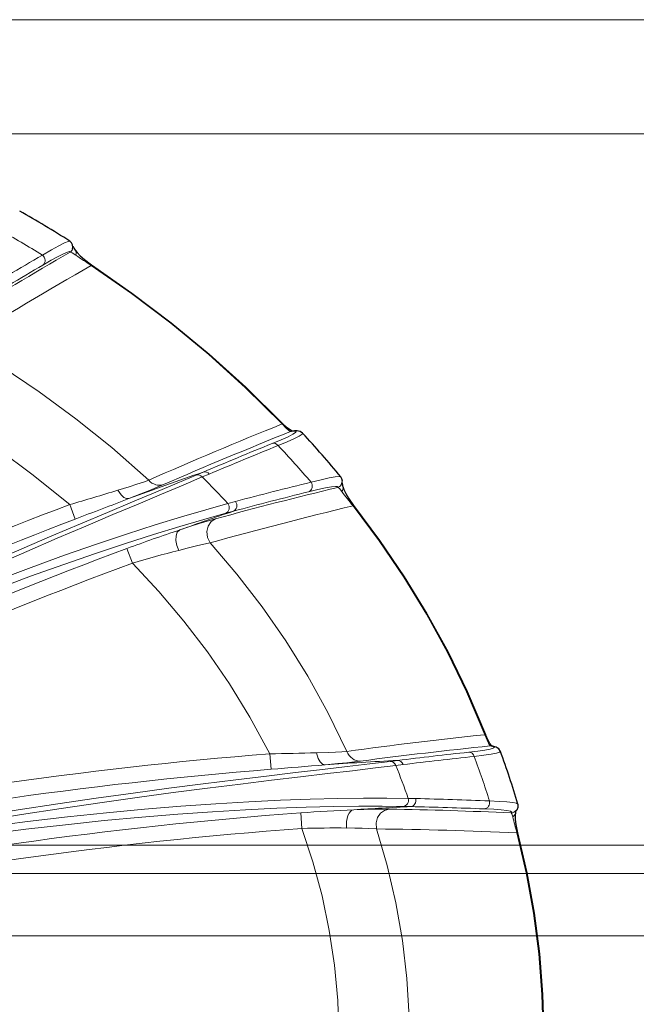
# Model space of a CAD drawing. Header units: millimetres. Extents: x 0 to 594, y 0 to 840.
# Tile 19 of 33: x 343 to 383, y 376 to 439. Entities that reach past the tile are written whole.
import ezdxf

# ---------------------------------------------------------------- set-up
doc = ezdxf.new("R2010")
doc.units = ezdxf.units.MM
doc.styles.add('Default', font='txt')
doc.dimstyles.new('ISO', dxfattribs={"dimtxt": 3.5, "dimasz": 4.375, "dimexe": 2.1, "dimexo": 1.05, "dimgap": 1.75, "dimtad": 1, "dimdsep": 46, "dimtxsty": 'Default', "dimblk": 'CLOSED', "dimcen": 0.09, "dimclrt": 13, "dimadec": 0, "dimazin": 0, "dimtfac": 0.4, "dimtdec": 3, "dimtofl": 0, "dimtmove": 0, "dimatfit": 3, "dimldrblk": 'CLOSED', "dimfxl": 0, "dimtolj": 1, "dimarcsym": 0})

# ---------------------------------------------------------------- blocks, each defined once
blk = doc.blocks.new('_CLOSED')
at = {"color": 0, "linetype": 'ByBlock', "lineweight": -2}
for p, q in [((-1, 0.166667), (0, 0)), ((-1, 0.166667), (-1, -0.166667)), ((0, 0), (-1, -0.166667)), ((0, 0), (-1, 0))]:
    blk.add_line(p, q, dxfattribs=at)
blk = doc.blocks.new('*D10')
at = {"color": 0, "linetype": 'Continuous', "lineweight": -2}
for p, q in [((277.761, 386.45), (494.884, 386.45)), ((492.784, 382.075), (492.784, 366.154)), ((277.761, 361.779), (494.884, 361.779))]:
    blk.add_line(p, q, dxfattribs=at)
at = {"layer": 'Defpoints', "color": 0}
for p in [(276.711, 386.45), (276.711, 361.779), (492.784, 361.779)]:
    blk.add_point(p, dxfattribs=at)
at = {"color": 0, "lineweight": -2, "xscale": 4.375, "yscale": 4.375, "zscale": 4.375}
for p, rotation in [((492.784, 386.45), 90.00000000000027), ((492.784, 361.779), 270.0000000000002)]:
    blk.add_blockref('_CLOSED', p, dxfattribs=dict(at, rotation=rotation))
at = {"color": 0, "lineweight": 0, "insert": (489.284, 374.114), "char_height": 3.5, "attachment_point": 5, "rotation": 90, "style": 'Default'}
blk.add_mtext('\\A1;24.7', dxfattribs=at)
blk = doc.blocks.new('*D11')
at = {"color": 0, "linetype": 'Continuous', "lineweight": -2}
for p, q in [((248.023, 380.614), (459.407, 380.614)), ((457.307, 376.239), (457.307, 371.989)), ((248.023, 367.614), (459.407, 367.614))]:
    blk.add_line(p, q, dxfattribs=at)
at = {"layer": 'Defpoints', "color": 0}
for p in [(246.973, 380.614), (246.973, 367.614), (457.307, 367.614)]:
    blk.add_point(p, dxfattribs=at)
at = {"color": 0, "lineweight": -2, "xscale": 4.375, "yscale": 4.375, "zscale": 4.375}
for p, rotation in [((457.307, 380.614), 90), ((457.307, 367.614), 270)]:
    blk.add_blockref('_CLOSED', p, dxfattribs=dict(at, rotation=rotation))
at = {"color": 0, "lineweight": 0, "insert": (453.807, 374.114), "char_height": 3.5, "attachment_point": 5, "rotation": 90, "style": 'Default'}
blk.add_mtext('\\A1;13', dxfattribs=at)
blk = doc.blocks.new('*D12')
at = {"color": 0, "linetype": 'Continuous', "lineweight": -2}
for p, q in [((248.023, 384.614), (477.145, 384.614)), ((475.045, 380.239), (475.045, 367.989)), ((248.023, 363.614), (477.145, 363.614))]:
    blk.add_line(p, q, dxfattribs=at)
at = {"layer": 'Defpoints', "color": 0}
for p in [(246.973, 384.614), (246.973, 363.614), (475.045, 363.614)]:
    blk.add_point(p, dxfattribs=at)
at = {"color": 0, "lineweight": -2, "xscale": 4.375, "yscale": 4.375, "zscale": 4.375}
for p, rotation in [((475.045, 384.614), 90), ((475.045, 363.614), 270)]:
    blk.add_blockref('_CLOSED', p, dxfattribs=dict(at, rotation=rotation))
at = {"color": 0, "lineweight": 0, "insert": (471.545, 374.114), "char_height": 3.5, "attachment_point": 5, "rotation": 90, "style": 'Default'}
blk.add_mtext('\\A1;21', dxfattribs=at)
blk = doc.blocks.new('*D14')
at = {"color": 0, "linetype": 'Continuous', "lineweight": -2}
for p, q in [((248.011, 432.071), (512.555, 432.071)), ((510.455, 320.533), (510.455, 427.696)), ((248.011, 316.158), (512.555, 316.158))]:
    blk.add_line(p, q, dxfattribs=at)
at = {"layer": 'Defpoints', "color": 0}
for p in [(246.961, 432.071), (510.455, 432.071), (246.961, 316.158)]:
    blk.add_point(p, dxfattribs=at)
at = {"color": 0, "lineweight": -2, "xscale": 4.375, "yscale": 4.375, "zscale": 4.375}
for p, rotation in [((510.455, 432.071), 90.00003193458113), ((510.455, 316.158), 270.0000319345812)]:
    blk.add_blockref('_CLOSED', p, dxfattribs=dict(at, rotation=rotation))
at = {"color": 0, "lineweight": 0, "insert": (506.955, 374.114), "char_height": 3.5, "attachment_point": 5, "rotation": 90.00003, "style": 'Default'}
blk.add_mtext('\\A1;115.9', dxfattribs=at)
blk = doc.blocks.new('*D15')
at = {"color": 0, "linetype": 'Continuous', "lineweight": -2}
for p, q in [((297.521, 439.393), (541.681, 439.393)), ((539.581, 435.018), (539.581, 313.21)), ((297.521, 308.835), (541.681, 308.835))]:
    blk.add_line(p, q, dxfattribs=at)
at = {"layer": 'Defpoints', "color": 0}
for p in [(296.471, 439.393), (296.471, 308.835), (539.581, 308.835)]:
    blk.add_point(p, dxfattribs=at)
at = {"color": 0, "lineweight": -2, "xscale": 4.375, "yscale": 4.375, "zscale": 4.375}
for p, rotation in [((539.581, 439.393), 89.99998800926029), ((539.581, 308.835), 269.9999880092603)]:
    blk.add_blockref('_CLOSED', p, dxfattribs=dict(at, rotation=rotation))
at = {"color": 0, "lineweight": 0, "insert": (536.081, 374.114), "char_height": 3.5, "attachment_point": 5, "rotation": 89.99999, "style": 'Default'}
blk.add_mtext('\\A1;130.6', dxfattribs=at)
blk = doc.blocks.new('b', base_point=(70.359, 265.815))
at = {"color": 0, "linetype": 'Continuous', "lineweight": 0}
for p, q in [((347.72, 423.635), (347.741, 423.666)), ((359.963, 413.459), (359.99, 413.485)), ((354.908, 410.372), (354.456, 410.18)), ((355.296, 410.25), (354.844, 410.058)), ((346.694, 407.358), (346.339, 408.292)), ((356.482, 408.354), (356.978, 408.487)), ((364.52, 408.211), (364.549, 408.234)), ((356.345, 407.73), (356.84, 407.863)), ((350.36, 404.534), (350.013, 405.471)), ((372.975, 393.528), (373.009, 393.542)), ((359.253, 391.308), (359.173, 392.305)), ((373.302, 392.821), (373.313, 392.807)), ((367.373, 391.876), (366.906, 391.818)), ((367.731, 391.611), (367.264, 391.553)), ((368.054, 389.443), (368.539, 389.432)), ((361.234, 387.518), (361.16, 388.515)), ((367.731, 388.924), (368.216, 388.914)), ((375.031, 387.224), (375.067, 387.233))]:
    blk.add_line(p, q, dxfattribs=at)
for points in [[(344.585, 424.296), (345.164, 424.634), (345.636, 424.894), (345.994, 425.074), (346.232, 425.171), (346.349, 425.183)], [(344.62, 423.656), (345.155, 423.964), (345.599, 424.206), (345.945, 424.38), (346.19, 424.485), (346.331, 424.519), (346.363, 424.473)], [(346.363, 424.473), (346.421, 424.468), (346.504, 424.433), (346.727, 424.289)], [(347.72, 423.635), (350.311, 421.83), (352.826, 419.922), (355.259, 417.909), (357.603, 415.793), (359.963, 413.459)], [(339.463, 418.693), (341.949, 417.163), (344.377, 415.53), (346.74, 413.793), (349.031, 411.95), (351.405, 409.849)], [(334.978, 416.022), (337.295, 414.711), (339.56, 413.312), (341.768, 411.826), (343.913, 410.25), (346.339, 408.292)], [(360.508, 412.973), (360.464, 412.999), (360.378, 413.07), (360.233, 413.2), (359.963, 413.459)], [(359.327, 412.206), (359.901, 412.443), (360.346, 412.64), (360.659, 412.795), (360.834, 412.907), (360.869, 412.974), (360.765, 412.997), (360.509, 412.973)], [(359.715, 412.074), (360.299, 412.32), (360.753, 412.523), (361.07, 412.683), (361.248, 412.797), (361.282, 412.867)], [(354.457, 410.18), (353.228, 409.659), (351.863, 409.086), (350.369, 408.461), (348.754, 407.784), (347.026, 407.057), (345.192, 406.28), (343.262, 405.453), (341.244, 404.578), (339.146, 403.656), (336.977, 402.688), (334.746, 401.676), (332.461, 400.621), (330.131, 399.525), (327.762, 398.389), (325.364, 397.217), (322.942, 396.009), (320.504, 394.768), (318.056, 393.496), (315.603, 392.195), (313.149, 390.866), (310.7, 389.511), (308.259, 388.132), (305.728, 386.671)], [(354.844, 410.058), (353.608, 409.533), (352.235, 408.955), (350.732, 408.324), (349.108, 407.642), (347.369, 406.908), (345.525, 406.124), (343.584, 405.289), (341.554, 404.406), (339.445, 403.475), (337.265, 402.498), (335.023, 401.476), (332.727, 400.411), (330.385, 399.304), (328.007, 398.157), (325.599, 396.973), (323.168, 395.753), (320.722, 394.499), (318.267, 393.214), (315.807, 391.899), (313.349, 390.557), (310.897, 389.189), (308.453, 387.796), (305.929, 386.326)], [(361.82, 409.726), (362.462, 409.883), (362.98, 409.998), (363.368, 410.067), (363.62, 410.092), (363.734, 410.07)], [(351.405, 409.849), (351.063, 409.73), (350.642, 409.592), (350.153, 409.436), (349.42, 409.209)], [(352.357, 409.571), (351.959, 409.402), (351.468, 409.202), (350.899, 408.976), (350.127, 408.674)], [(361.667, 409.11), (362.265, 409.253), (362.754, 409.358), (363.131, 409.426), (363.389, 409.455), (363.527, 409.445), (363.536, 409.389)], [(363.536, 409.389), (363.583, 409.369), (363.642, 409.318), (363.8, 409.123)], [(350.127, 408.674), (349.973, 408.673), (349.802, 408.753), (349.63, 408.907), (349.42, 409.209)], [(356.481, 408.354), (355.066, 407.959), (353.507, 407.501), (351.812, 406.98), (349.991, 406.395), (348.051, 405.747), (346.004, 405.036), (343.857, 404.263), (341.623, 403.429), (339.309, 402.534), (336.926, 401.58), (334.485, 400.568), (331.993, 399.5), (329.461, 398.379), (326.898, 397.207), (324.311, 395.986), (321.71, 394.718), (319.1, 393.407), (316.488, 392.055), (313.88, 390.665), (311.281, 389.239), (308.696, 387.779), (306.119, 386.284)], [(364.52, 408.211), (366.193, 405.964), (367.765, 403.643), (369.228, 401.253), (370.576, 398.795), (371.805, 396.275), (372.975, 393.528)], [(356.345, 407.73), (354.942, 407.34), (353.397, 406.887), (351.717, 406.373), (349.912, 405.795), (347.989, 405.156), (345.959, 404.454), (343.831, 403.691), (341.615, 402.867), (339.321, 401.983), (336.958, 401.041), (334.535, 400.043), (332.063, 398.989), (329.55, 397.883), (327.004, 396.726), (324.435, 395.521), (321.85, 394.271), (319.256, 392.977), (316.658, 391.643), (314.063, 390.271), (311.476, 388.863), (308.9, 387.422), (306.32, 385.938)], [(353.395, 406.663), (354.046, 406.877), (354.638, 407.065), (355.159, 407.224), (355.694, 407.377)], [(355.694, 407.377), (355.409, 407.198), (355.211, 406.911), (355.127, 406.557), (355.169, 406.185), (355.344, 405.83)], [(353.33, 405.353), (353.215, 405.669), (353.157, 405.993), (353.166, 406.285), (353.24, 406.513), (353.395, 406.663)], [(353.33, 405.353), (353.882, 405.493), (354.385, 405.616), (354.831, 405.72), (355.344, 405.83)], [(355.344, 405.83), (357.056, 403.819), (358.676, 401.724), (360.198, 399.546), (361.612, 397.286), (362.909, 394.95), (364.12, 392.458)], [(350.36, 404.534), (352.054, 402.709), (353.663, 400.808), (355.178, 398.832), (356.592, 396.782), (357.897, 394.661), (359.173, 392.305)], [(373.302, 392.821), (373.266, 392.879), (373.21, 392.991), (373.127, 393.173), (372.975, 393.528)], [(364.12, 392.457), (363.791, 392.434), (363.388, 392.412), (362.919, 392.392), (362.167, 392.366)], [(362.727, 391.6), (362.563, 391.647), (362.407, 391.788), (362.277, 392.008), (362.167, 392.366)], [(371.941, 392.405), (372.521, 392.472), (372.98, 392.536), (373.312, 392.596), (373.515, 392.653), (373.588, 392.707), (373.529, 392.757), (373.313, 392.807)], [(372.295, 392.132), (372.9, 392.204), (373.375, 392.273), (373.714, 392.337), (373.914, 392.396), (373.973, 392.455)], [(366.906, 391.818), (365.601, 391.657), (364.149, 391.484), (362.555, 391.297), (360.826, 391.094), (358.969, 390.874), (356.99, 390.634), (354.899, 390.373), (352.702, 390.09), (350.409, 389.782), (348.027, 389.449), (345.566, 389.09), (343.034, 388.703), (340.442, 388.289), (337.797, 387.846), (335.109, 387.375), (332.388, 386.875), (329.641, 386.347), (326.877, 385.792), (324.103, 385.209), (321.324, 384.6), (318.545, 383.964), (315.703, 383.286)], [(365.005, 391.832), (364.606, 391.784), (364.115, 391.731), (363.542, 391.675), (362.727, 391.6)], [(367.264, 391.553), (365.95, 391.392), (364.489, 391.217), (362.885, 391.028), (361.146, 390.823), (359.277, 390.601), (357.286, 390.359), (355.182, 390.096), (352.972, 389.81), (350.665, 389.499), (348.269, 389.163), (345.794, 388.8), (343.247, 388.408), (340.64, 387.989), (337.981, 387.54), (335.28, 387.062), (332.545, 386.555), (329.787, 386.018), (327.012, 385.453), (324.228, 384.86), (321.442, 384.239), (318.659, 383.592), (315.798, 382.897)], [(368.053, 389.443), (366.695, 389.46), (365.191, 389.458), (363.547, 389.436), (361.769, 389.391), (359.864, 389.321), (357.84, 389.223), (355.704, 389.096), (353.464, 388.937), (351.128, 388.745), (348.705, 388.517), (346.203, 388.253), (343.632, 387.951), (341.002, 387.61), (338.32, 387.23), (335.598, 386.811), (332.843, 386.352), (330.066, 385.855), (327.273, 385.321), (324.473, 384.75), (321.672, 384.143), (318.874, 383.504), (315.98, 382.805)], [(373.268, 389.277), (373.894, 389.249), (374.394, 389.215), (374.762, 389.174), (374.994, 389.128), (375.091, 389.073)], [(367.731, 388.924), (366.385, 388.942), (364.895, 388.94), (363.266, 388.919), (361.504, 388.875), (359.617, 388.806), (357.611, 388.71), (355.494, 388.585), (353.274, 388.428), (350.959, 388.238), (348.557, 388.014), (346.078, 387.754), (343.529, 387.457), (340.921, 387.122), (338.262, 386.748), (335.562, 386.337), (332.829, 385.887), (330.071, 385.4), (327.298, 384.876), (324.516, 384.317), (321.73, 383.724), (318.946, 383.098), (316.074, 382.417)], [(364.559, 388.712), (365.209, 388.736), (365.794, 388.751), (366.305, 388.758), (366.841, 388.757)], [(366.841, 388.757), (366.54, 388.675), (366.279, 388.485), (366.094, 388.207), (366.004, 387.875), (366.031, 387.483)], [(372.934, 388.77), (373.54, 388.74), (374.024, 388.705), (374.384, 388.663), (374.614, 388.618), (374.714, 388.568), (374.672, 388.509)], [(374.672, 388.509), (374.71, 388.453), (374.762, 388.263)], [(361.234, 387.518), (361.941, 385.369), (362.529, 383.185), (362.993, 380.971), (363.328, 378.734), (363.533, 376.481), (363.605, 374.221), (363.545, 371.96), (363.352, 369.706), (363.029, 367.467), (362.578, 365.251), (362.002, 363.063), (361.234, 360.711)], [(364.105, 387.542), (364.633, 387.535), (365.111, 387.524), (365.531, 387.509), (366.031, 387.483)], [(366.031, 387.483), (366.713, 385.132), (367.268, 382.742), (367.688, 380.32), (367.972, 377.878), (368.117, 375.421), (368.122, 372.957), (367.985, 370.499), (367.709, 368.056), (367.297, 365.633), (366.75, 363.241), (366.031, 360.746)], [(375.031, 387.224), (375.627, 384.666), (376.096, 382.082), (376.434, 379.478), (376.64, 376.86), (376.713, 374.234), (376.652, 371.608), (376.458, 368.989), (376.132, 366.383), (375.675, 363.797), (375.031, 361.005)]]:
    blk.add_lwpolyline(points, dxfattribs=at)
at = {"color": 0, "linetype": 'Continuous', "lineweight": 30}
for points in [[(346.688, 424.618), (346.821, 424.454), (347.014, 424.252), (347.279, 424.013), (347.741, 423.666)], [(347.741, 423.666), (350.333, 421.86), (352.85, 419.951), (355.284, 417.937), (357.63, 415.82), (359.99, 413.485)], [(360.61, 412.993), (360.496, 413.052), (360.281, 413.211), (359.99, 413.485)], [(361.282, 412.867), (361.126, 412.975), (361.012, 413.007), (360.924, 413.015), (360.844, 413.015), (360.763, 413.01), (360.675, 413.001), (360.573, 412.988)], [(363.865, 409.444), (363.935, 409.254), (364.052, 409.007), (364.226, 408.701), (364.549, 408.234)], [(364.549, 408.234), (366.224, 405.984), (367.797, 403.662), (369.261, 401.27), (370.61, 398.811), (371.839, 396.29), (373.009, 393.542)], [(373.432, 392.795), (373.377, 392.854), (373.292, 392.971), (373.183, 393.159), (373.009, 393.542)], [(373.973, 392.455), (373.871, 392.614), (373.772, 392.689), (373.693, 392.727), (373.622, 392.752), (373.553, 392.77), (373.48, 392.786), (373.388, 392.803)], [(375.091, 389.073), (375.097, 388.858), (375.017, 388.692), (374.926, 388.603), (374.839, 388.55)], [(374.936, 388.514), (374.922, 388.342), (374.926, 388.092), (374.962, 387.756), (375.067, 387.233)], [(375.067, 387.233), (375.664, 384.674), (376.133, 382.087), (376.471, 379.48), (376.678, 376.859), (376.751, 374.232), (376.69, 371.604), (376.495, 368.982), (376.168, 366.374), (375.711, 363.785), (375.067, 360.995)]]:
    blk.add_lwpolyline(points, dxfattribs=at)
for centre, radius, start, end in [((301.892, 354.831), 83.222, 57.7103, 60.2971), ((346.119, 424.824), 0.428, 337.97748, 57.35618), ((348.235, 425.77), 1.929, 208.83185, 216.65894), ((312.069, 367.255), 67.1, 39.64844, 42.82496), ((363.4, 409.798), 0.43, 318.69076, 39.08818), ((365.512, 409.973), 1.731, 190.23874, 197.80687), ((322.247, 373.485), 55.096, 16.43569, 20.14041), ((376.082, 388.344), 1.158, 165.68738, 171.55336)]:
    blk.add_arc(centre, radius, start, end, dxfattribs=at)
at = {"color": 0, "linetype": 'Continuous', "lineweight": 0}
for centre, radius, start, end in [((301.696, 354.497), 81.923, 58.43071, 60.6574), ((481.726, 189.411), 271.251, 119.93587, 121.66239), ((346.142, 424.805), 0.399, 303.64828, 339.22466), ((346.402, 424.417), 0.35, 338.40344, 35.07528), ((482.011, 188.659), 272.783, 120.25106, 121.31394), ((358.261, 440.728), 20.082, 234.94669, 238.34105), ((480.28, 192.757), 266.227, 119.86251, 121.93371), ((481.423, 190.04), 270.724, 120.35274, 121.42105), ((465.058, 152.367), 281.45, 111.92588, 113.81692), ((466.806, 146.758), 286.651, 111.76635, 113.53209), ((466.424, 147.849), 285.226, 112.05389, 113.01508), ((467.141, 145.577), 287.334, 111.95454, 112.90804), ((311.776, 366.993), 65.806, 40.49372, 43.23985), ((446.059, 146.182), 279.473, 109.03545, 110.07553), ((310.86, 366.144), 62.154, 42.77576, 44.95422), ((426.51, 147.629), 269.228, 103.52705, 105.2502), ((426.68, 146.103), 271.485, 103.82217, 104.87696), ((363.412, 409.777), 0.407, 287.69408, 320.67105), ((280.756, 634.396), 235.424, 286.175, 286.95754), ((147.681, 931.541), 560.691, 290.78991, 291.16568), ((426.317, 148.747), 268.269, 103.94508, 105.0097), ((380.426, 421.505), 20.73, 216.67538, 219.88795), ((446.058, 146.184), 280.436, 110.82938, 116.93225), ((425.63, 153.856), 261.593, 103.50955, 105.58604), ((446.059, 146.182), 276.473, 108.82645, 109.58262), ((446.057, 146.185), 279.436, 110.82937, 116.93226), ((387.869, 303.46), 108.809, 108.47174, 110.36012), ((446.058, 146.184), 276.504, 110.32564, 116.86068), ((379.178, 305.778), 102.875, 104.552, 106.26803), ((446.056, 146.187), 275.501, 110.32561, 116.86071), ((401.793, 117.922), 277.108, 95.96944, 97.81375), ((381.643, 112.774), 280.433, 94.59582, 101.93174), ((357.14, 565.49), 173.197, 270.67244, 271.66318), ((402.313, 109.819), 284.471, 95.85116, 97.53592), ((402.187, 111.262), 282.765, 96.14037, 97.07214), ((373.282, 392.44), 0.381, 70.06433, 87.04111), ((373.326, 392.421), 0.386, 80.78533, 92.01869), ((381.644, 112.768), 279.473, 92.92695, 93.88118), ((402.407, 108.208), 285.516, 96.05404, 96.97593), ((322.067, 373.423), 53.599, 17.20393, 20.42906), ((381.644, 112.769), 279.438, 94.59589, 101.93167), ((325.867, 810.353), 420.373, 274.55518, 275.03036), ((321.641, 373.273), 49.148, 19.20787, 21.83516), ((361.848, 113.2), 276.313, 87.63126, 88.61237), ((381.644, 112.767), 276.508, 94.24848, 101.86021), ((368.784, 286.756), 102.043, 92.37313, 94.2848), ((381.644, 112.768), 276.473, 92.78398, 93.54305), ((362.136, 115.738), 273.059, 87.36873, 89.01277), ((362.262, 117.316), 271.664, 87.74859, 88.74424), ((374.66, 388.912), 0.403, 271.57109, 296.19639), ((392.965, 392.415), 18.67, 192.84986, 196.14356), ((381.643, 112.774), 275.501, 94.24839, 101.86031), ((363.42, 296.775), 90.769, 89.56753, 91.37984), ((362.971, 124.574), 262.927, 87.37115, 89.3333)]:
    blk.add_arc(centre, radius, start, end, dxfattribs=at)
at = {"color": 0, "linetype": 'Continuous', "lineweight": 0, "extrusion": (0, 0, -1)}
for centre, major_axis, ratio, start_param, end_param in [((344.395, 423.987), (-0.202, 0.345), 0.884138, 1.130271, 3.066808), ((359.451, 411.826), (-0.15, 0.371), 0.894401, 0.07808, 1.237269), ((355.038, 409.994), (-0.156, 0.368), 0.893692, 0.077922, 1.228283), ((361.545, 409.49), (-0.096, 0.388), 0.886771, 1.15389, 3.065985), ((356.711, 408.242), (-0.104, 0.386), 0.885085, 1.138529, 3.066601), ((371.955, 392.006), (-0.043, 0.398), 0.901114, 0.08054, 1.345438), ((367.394, 391.477), (-0.049, 0.397), 0.900862, 0.080568, 1.340231), ((368.196, 389.314), (0.009, 0.4), 0.895495, 1.251797, 3.063187), ((372.922, 389.169), (0.016, 0.4), 0.896391, 1.264393, 3.062738), ((364.62, 387.715), (-0.04, 0.999), 0.528294, 4.559479, 6.242034)]:
    blk.add_ellipse(centre, major_axis=major_axis, ratio=ratio, start_param=start_param, end_param=end_param, dxfattribs=at)
at = {"color": 0, "linetype": 'Continuous', "lineweight": 0}
for centre, major_axis, ratio, start_param, end_param in [((360.631, 412.592), (-0.058, 0.396), 0.978046, 6.271151, 6.451512), ((354.587, 409.802), (0.157, -0.368), 0.893608, 1.914352, 3.063706), ((352.022, 410.512), (0.399, -0.917), 0.891323, 5.082822, 6.206174), ((363.482, 409.326), (-0.382, -0.118), 0.905442, 2.225315, 3.141619), ((356.216, 408.108), (0.104, -0.386), 0.884888, 0.074937, 2.004802), ((364.946, 392.83), (0.131, -0.991), 0.899071, 4.97651, 6.203433), ((366.927, 391.418), (0.05, -0.397), 0.900829, 1.802037, 3.061045), ((367.711, 389.324), (-0.008, -0.4), 0.895385, 0.078374, 1.891297), ((374.541, 388.576), (-0.395, 0.061), 0.92226, 2.299262, 3.141604)]:
    blk.add_ellipse(centre, major_axis=major_axis, ratio=ratio, start_param=start_param, end_param=end_param, dxfattribs=at)
for base, p1, p2, angle, override, picture, middle in [((539.581, 308.835), (296.471, 439.393), (296.471, 308.835), 269.99999, {"dimjust": 0, "dimdec": 1, "dimpost": '<>', "dimse1": 0, "dimse2": 0, "dimclrt": 0, "dimtmove": 0}, '*D15', (539.581, 374.114)), ((510.455, 432.071), (246.961, 316.158), (246.961, 432.071), 90.00003, {"dimdec": 1, "dimpost": '<>', "dimclrt": 0, "dimtmove": 0}, '*D14', (510.455, 374.114)), ((492.784, 361.779), (276.711, 386.45), (276.711, 361.779), 270, {"dimjust": 0, "dimdec": 1, "dimpost": '<>', "dimse1": 0, "dimse2": 0, "dimclrt": 0, "dimtmove": 0}, '*D10', (492.784, 374.114)), ((475.045, 363.614), (246.973, 384.614), (246.973, 363.614), 270, {"dimjust": 0, "dimdec": 1, "dimpost": '<>', "dimse1": 0, "dimse2": 0, "dimclrt": 0, "dimtmove": 0}, '*D12', (475.045, 374.114)), ((457.307, 367.614), (246.973, 380.614), (246.973, 367.614), 270, {"dimjust": 0, "dimdec": 1, "dimpost": '<>', "dimse1": 0, "dimse2": 0, "dimclrt": 0, "dimtmove": 0}, '*D11', (457.307, 374.114))]:
    dim = blk.add_linear_dim(base=base, p1=p1, p2=p2, angle=angle, dimstyle='ISO', override=override, dxfattribs=at)
    dim.commit()
    dim.dimension.update_dxf_attribs({"geometry": picture, "text_midpoint": middle, "dimtype": 161})

msp = doc.modelspace()

# ---------------------------------------------------------------- block references
at = {"color": 72, "linetype": 'Continuous', "lineweight": 0}
msp.add_blockref('b', (70.359, 265.815), dxfattribs=at)

doc.saveas('drawing.dxf')
